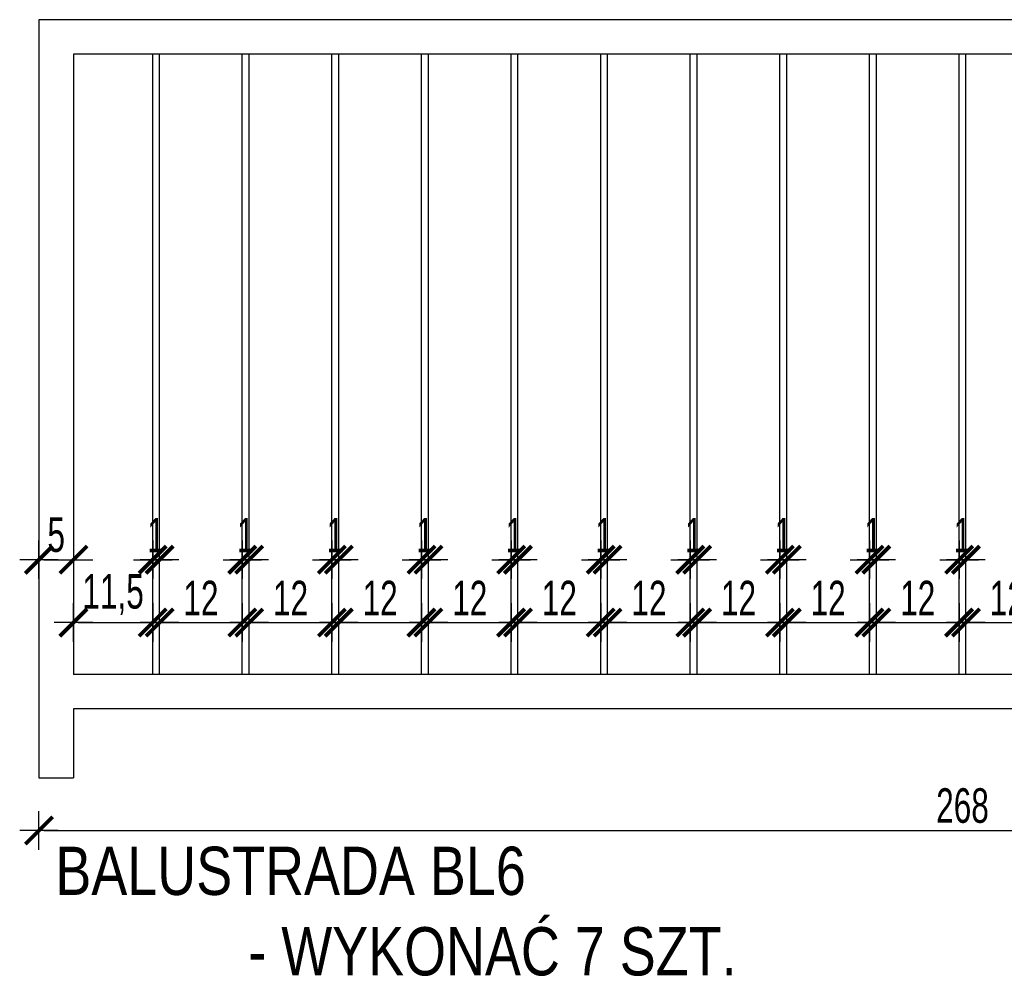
# Model space of a CAD drawing. Header units: millimetres. Extents: x 110792 to 170831, y 17890 to 25890.
# Tile 32 of 44: x 167902 to 168045, y 21159 to 21298. Entities that reach past the tile are written whole.
import ezdxf

# ---------------------------------------------------------------- set-up
doc = ezdxf.new("R2010")
doc.units = ezdxf.units.MM
doc.layers.get('DEFPOINTS').update_dxf_attribs({"lineweight": 9})
for name, color, linetype in [('_HSA_OPIS', 43, 'Continuous'), ('_HSA_WIDOKOWE_CIENKIE', 8, 'Continuous'), ('_HSA_WYM_20', 141, 'Continuous'), ('_HSA_ŚCIANY_CIENKIE', 2, 'Continuous')]:
    doc.layers.add(name, color=color, linetype=linetype)
doc.styles.add('ARIAL_20', font='Arial Narrow.ttf', dxfattribs={"width": 0.8, "height": 5})
doc.styles.add('ARIAL_30', font='Arial.ttf', dxfattribs={"width": 0.8, "height": 7})
doc.dimstyles.new('WYM_WEWN_20', dxfattribs={"dimscale": 0.7, "dimtxt": 5, "dimasz": 1, "dimexe": 10, "dimexo": 0, "dimgap": 1.5, "dimtad": 1, "dimdec": 1, "dimrnd": 1e-05, "dimtxsty": 'ARIAL_20', "dimblk": 'Wym-03', "dimcen": 0, "dimdle": 10, "dimse1": 1, "dimse2": 1, "dimclrt": 256, "dimazin": 2, "dimtfac": 1, "dimtdec": 1, "dimtix": 1, "dimtmove": 2, "dimatfit": 0, "dimfxl": 1, "dimtolj": 1, "dimtzin": 0, "dimarcsym": 0})

# ---------------------------------------------------------------- blocks, each defined once
blk = doc.blocks.new('Wym-03')
for p, q in [((0, 4), (0, -4)), ((-4, 0), (4, 0))]:
    blk.add_line(p, q)
blk.add_lwpolyline([(-2.83, -2.83, 0.8, 0.8, 0), (2.83, 2.83, 0.05, 0.05, 0)], format="xyseb")
blk = doc.blocks.new('*D415')
at = {"layer": '_HSA_WYM_20', "color": 0, "lineweight": -2, "transparency": 16777216}
blk.add_line((167905.81, 21180.68), (168172.41, 21180.68), dxfattribs=at)
at = {"layer": 'DEFPOINTS', "color": 0, "transparency": 16777216}
for p in [(167905.11, 21188.32), (168173.11, 21188.32), (168173.11, 21180.68)]:
    blk.add_point(p, dxfattribs=at)
at = {"layer": '_HSA_WYM_20', "color": 0, "lineweight": -2, "transparency": 16777216, "xscale": 0.7, "yscale": 0.7, "zscale": 0.7, "rotation": 180}
blk.add_blockref('Wym-03', (167905.11, 21180.68), dxfattribs=at)
at = {"layer": '_HSA_WYM_20', "color": 0, "lineweight": -2, "transparency": 16777216, "xscale": 0.7, "yscale": 0.7, "zscale": 0.7}
blk.add_blockref('Wym-03', (168173.11, 21180.68), dxfattribs=at)
at = {"layer": '_HSA_WYM_20', "transparency": 16777216, "insert": (168039.11, 21184.28), "char_height": 5, "attachment_point": 5, "style": 'ARIAL_20'}
blk.add_mtext('\\A1;268', dxfattribs=at)
blk = doc.blocks.new('*D464')
at = {"layer": '_HSA_WYM_20', "color": 0, "lineweight": -2, "transparency": 16777216}
blk.add_line((167905.81, 21219.98), (167909.41, 21219.98), dxfattribs=at)
at = {"layer": 'DEFPOINTS', "color": 0, "transparency": 16777216}
for p in [(167910.11, 21219.98), (167905.11, 21203.32), (167910.11, 21203.32)]:
    blk.add_point(p, dxfattribs=at)
at = {"layer": '_HSA_WYM_20', "color": 0, "lineweight": -2, "transparency": 16777216, "xscale": 0.7, "yscale": 0.7, "zscale": 0.7, "rotation": 180}
blk.add_blockref('Wym-03', (167905.11, 21219.98), dxfattribs=at)
at = {"layer": '_HSA_WYM_20', "color": 0, "lineweight": -2, "transparency": 16777216, "xscale": 0.7, "yscale": 0.7, "zscale": 0.7}
blk.add_blockref('Wym-03', (167910.11, 21219.98), dxfattribs=at)
at = {"layer": '_HSA_WYM_20', "transparency": 16777216, "insert": (167907.61, 21223.58), "char_height": 5, "attachment_point": 5, "style": 'ARIAL_20'}
blk.add_mtext('\\A1;5', dxfattribs=at)
blk = doc.blocks.new('*D465')
at = {"layer": '_HSA_WYM_20', "color": 0, "lineweight": -2, "transparency": 16777216}
for p, q in [((167920.91, 21219.98), (167920.21, 21219.98)), ((167921.61, 21219.98), (167922.61, 21219.98)), ((167923.31, 21219.98), (167924.01, 21219.98))]:
    blk.add_line(p, q, dxfattribs=at)
at = {"layer": 'DEFPOINTS', "color": 0, "transparency": 16777216}
for p in [(167922.61, 21219.98), (167921.61, 21203.32), (167922.61, 21203.32)]:
    blk.add_point(p, dxfattribs=at)
at = {"layer": '_HSA_WYM_20', "color": 0, "lineweight": -2, "transparency": 16777216, "xscale": 0.7, "yscale": 0.7, "zscale": 0.7}
blk.add_blockref('Wym-03', (167921.61, 21219.98), dxfattribs=at)
at = {"layer": '_HSA_WYM_20', "color": 0, "lineweight": -2, "transparency": 16777216, "xscale": 0.7, "yscale": 0.7, "zscale": 0.7, "rotation": 180}
blk.add_blockref('Wym-03', (167922.61, 21219.98), dxfattribs=at)
at = {"layer": '_HSA_WYM_20', "transparency": 16777216, "insert": (167922.11, 21223.55), "char_height": 5, "attachment_point": 5, "style": 'ARIAL_20'}
blk.add_mtext('\\A1;1', dxfattribs=at)
blk = doc.blocks.new('*D466')
at = {"layer": '_HSA_WYM_20', "color": 0, "lineweight": -2, "transparency": 16777216}
blk.add_line((167910.81, 21210.86), (167920.91, 21210.86), dxfattribs=at)
at = {"layer": 'DEFPOINTS', "color": 0, "transparency": 16777216}
for p in [(167921.61, 21210.86), (167910.11, 21203.32), (167921.61, 21203.32)]:
    blk.add_point(p, dxfattribs=at)
at = {"layer": '_HSA_WYM_20', "color": 0, "lineweight": -2, "transparency": 16777216, "xscale": 0.7, "yscale": 0.7, "zscale": 0.7, "rotation": 180}
blk.add_blockref('Wym-03', (167910.11, 21210.86), dxfattribs=at)
at = {"layer": '_HSA_WYM_20', "color": 0, "lineweight": -2, "transparency": 16777216, "xscale": 0.7, "yscale": 0.7, "zscale": 0.7}
blk.add_blockref('Wym-03', (167921.61, 21210.86), dxfattribs=at)
at = {"layer": '_HSA_WYM_20', "transparency": 16777216, "insert": (167915.86, 21214.92), "char_height": 5, "attachment_point": 5, "style": 'ARIAL_20'}
blk.add_mtext('\\A1;11,5', dxfattribs=at)
blk = doc.blocks.new('*D467')
at = {"layer": '_HSA_WYM_20', "color": 0, "lineweight": -2, "transparency": 16777216}
blk.add_line((167923.31, 21210.86), (167933.91, 21210.86), dxfattribs=at)
at = {"layer": 'DEFPOINTS', "color": 0, "transparency": 16777216}
for p in [(167934.61, 21210.86), (167922.61, 21203.32), (167934.61, 21203.32)]:
    blk.add_point(p, dxfattribs=at)
at = {"layer": '_HSA_WYM_20', "color": 0, "lineweight": -2, "transparency": 16777216, "xscale": 0.7, "yscale": 0.7, "zscale": 0.7, "rotation": 180}
blk.add_blockref('Wym-03', (167922.61, 21210.86), dxfattribs=at)
at = {"layer": '_HSA_WYM_20', "color": 0, "lineweight": -2, "transparency": 16777216, "xscale": 0.7, "yscale": 0.7, "zscale": 0.7}
blk.add_blockref('Wym-03', (167934.61, 21210.86), dxfattribs=at)
at = {"layer": '_HSA_WYM_20', "transparency": 16777216, "insert": (167928.61, 21214.42), "char_height": 5, "attachment_point": 5, "style": 'ARIAL_20'}
blk.add_mtext('\\A1;12', dxfattribs=at)
blk = doc.blocks.new('*D468')
at = {"layer": '_HSA_WYM_20', "color": 0, "lineweight": -2, "transparency": 16777216}
for p, q in [((167933.91, 21219.98), (167933.21, 21219.98)), ((167934.61, 21219.98), (167935.61, 21219.98)), ((167936.31, 21219.98), (167937.01, 21219.98))]:
    blk.add_line(p, q, dxfattribs=at)
at = {"layer": 'DEFPOINTS', "color": 0, "transparency": 16777216}
for p in [(167935.61, 21219.98), (167934.61, 21203.32), (167935.61, 21203.32)]:
    blk.add_point(p, dxfattribs=at)
at = {"layer": '_HSA_WYM_20', "color": 0, "lineweight": -2, "transparency": 16777216, "xscale": 0.7, "yscale": 0.7, "zscale": 0.7}
blk.add_blockref('Wym-03', (167934.61, 21219.98), dxfattribs=at)
at = {"layer": '_HSA_WYM_20', "color": 0, "lineweight": -2, "transparency": 16777216, "xscale": 0.7, "yscale": 0.7, "zscale": 0.7, "rotation": 180}
blk.add_blockref('Wym-03', (167935.61, 21219.98), dxfattribs=at)
at = {"layer": '_HSA_WYM_20', "transparency": 16777216, "insert": (167935.11, 21223.55), "char_height": 5, "attachment_point": 5, "style": 'ARIAL_20'}
blk.add_mtext('\\A1;1', dxfattribs=at)
blk = doc.blocks.new('*D469')
at = {"layer": '_HSA_WYM_20', "color": 0, "lineweight": -2, "transparency": 16777216}
blk.add_line((167936.31, 21210.86), (167946.91, 21210.86), dxfattribs=at)
at = {"layer": 'DEFPOINTS', "color": 0, "transparency": 16777216}
for p in [(167947.61, 21210.86), (167935.61, 21203.32), (167947.61, 21203.32)]:
    blk.add_point(p, dxfattribs=at)
at = {"layer": '_HSA_WYM_20', "color": 0, "lineweight": -2, "transparency": 16777216, "xscale": 0.7, "yscale": 0.7, "zscale": 0.7, "rotation": 180}
blk.add_blockref('Wym-03', (167935.61, 21210.86), dxfattribs=at)
at = {"layer": '_HSA_WYM_20', "color": 0, "lineweight": -2, "transparency": 16777216, "xscale": 0.7, "yscale": 0.7, "zscale": 0.7}
blk.add_blockref('Wym-03', (167947.61, 21210.86), dxfattribs=at)
at = {"layer": '_HSA_WYM_20', "transparency": 16777216, "insert": (167941.61, 21214.42), "char_height": 5, "attachment_point": 5, "style": 'ARIAL_20'}
blk.add_mtext('\\A1;12', dxfattribs=at)
blk = doc.blocks.new('*D470')
at = {"layer": '_HSA_WYM_20', "color": 0, "lineweight": -2, "transparency": 16777216}
for p, q in [((167946.91, 21219.98), (167946.21, 21219.98)), ((167947.61, 21219.98), (167948.61, 21219.98)), ((167949.31, 21219.98), (167950.01, 21219.98))]:
    blk.add_line(p, q, dxfattribs=at)
at = {"layer": 'DEFPOINTS', "color": 0, "transparency": 16777216}
for p in [(167948.61, 21219.98), (167947.61, 21203.32), (167948.61, 21203.32)]:
    blk.add_point(p, dxfattribs=at)
at = {"layer": '_HSA_WYM_20', "color": 0, "lineweight": -2, "transparency": 16777216, "xscale": 0.7, "yscale": 0.7, "zscale": 0.7}
blk.add_blockref('Wym-03', (167947.61, 21219.98), dxfattribs=at)
at = {"layer": '_HSA_WYM_20', "color": 0, "lineweight": -2, "transparency": 16777216, "xscale": 0.7, "yscale": 0.7, "zscale": 0.7, "rotation": 180}
blk.add_blockref('Wym-03', (167948.61, 21219.98), dxfattribs=at)
at = {"layer": '_HSA_WYM_20', "transparency": 16777216, "insert": (167948.11, 21223.55), "char_height": 5, "attachment_point": 5, "style": 'ARIAL_20'}
blk.add_mtext('\\A1;1', dxfattribs=at)
blk = doc.blocks.new('*D471')
at = {"layer": '_HSA_WYM_20', "color": 0, "lineweight": -2, "transparency": 16777216}
blk.add_line((167949.31, 21210.86), (167959.91, 21210.86), dxfattribs=at)
at = {"layer": 'DEFPOINTS', "color": 0, "transparency": 16777216}
for p in [(167960.61, 21210.86), (167948.61, 21203.32), (167960.61, 21203.32)]:
    blk.add_point(p, dxfattribs=at)
at = {"layer": '_HSA_WYM_20', "color": 0, "lineweight": -2, "transparency": 16777216, "xscale": 0.7, "yscale": 0.7, "zscale": 0.7, "rotation": 180}
blk.add_blockref('Wym-03', (167948.61, 21210.86), dxfattribs=at)
at = {"layer": '_HSA_WYM_20', "color": 0, "lineweight": -2, "transparency": 16777216, "xscale": 0.7, "yscale": 0.7, "zscale": 0.7}
blk.add_blockref('Wym-03', (167960.61, 21210.86), dxfattribs=at)
at = {"layer": '_HSA_WYM_20', "transparency": 16777216, "insert": (167954.61, 21214.42), "char_height": 5, "attachment_point": 5, "style": 'ARIAL_20'}
blk.add_mtext('\\A1;12', dxfattribs=at)
blk = doc.blocks.new('*D472')
at = {"layer": '_HSA_WYM_20', "color": 0, "lineweight": -2, "transparency": 16777216}
for p, q in [((167959.91, 21219.98), (167959.21, 21219.98)), ((167960.61, 21219.98), (167961.61, 21219.98)), ((167962.31, 21219.98), (167963.01, 21219.98))]:
    blk.add_line(p, q, dxfattribs=at)
at = {"layer": 'DEFPOINTS', "color": 0, "transparency": 16777216}
for p in [(167961.61, 21219.98), (167960.61, 21203.32), (167961.61, 21203.32)]:
    blk.add_point(p, dxfattribs=at)
at = {"layer": '_HSA_WYM_20', "color": 0, "lineweight": -2, "transparency": 16777216, "xscale": 0.7, "yscale": 0.7, "zscale": 0.7}
blk.add_blockref('Wym-03', (167960.61, 21219.98), dxfattribs=at)
at = {"layer": '_HSA_WYM_20', "color": 0, "lineweight": -2, "transparency": 16777216, "xscale": 0.7, "yscale": 0.7, "zscale": 0.7, "rotation": 180}
blk.add_blockref('Wym-03', (167961.61, 21219.98), dxfattribs=at)
at = {"layer": '_HSA_WYM_20', "transparency": 16777216, "insert": (167961.11, 21223.55), "char_height": 5, "attachment_point": 5, "style": 'ARIAL_20'}
blk.add_mtext('\\A1;1', dxfattribs=at)
blk = doc.blocks.new('*D473')
at = {"layer": '_HSA_WYM_20', "color": 0, "lineweight": -2, "transparency": 16777216}
blk.add_line((167962.31, 21210.86), (167972.91, 21210.86), dxfattribs=at)
at = {"layer": 'DEFPOINTS', "color": 0, "transparency": 16777216}
for p in [(167973.61, 21210.86), (167961.61, 21203.32), (167973.61, 21203.32)]:
    blk.add_point(p, dxfattribs=at)
at = {"layer": '_HSA_WYM_20', "color": 0, "lineweight": -2, "transparency": 16777216, "xscale": 0.7, "yscale": 0.7, "zscale": 0.7, "rotation": 180}
blk.add_blockref('Wym-03', (167961.61, 21210.86), dxfattribs=at)
at = {"layer": '_HSA_WYM_20', "color": 0, "lineweight": -2, "transparency": 16777216, "xscale": 0.7, "yscale": 0.7, "zscale": 0.7}
blk.add_blockref('Wym-03', (167973.61, 21210.86), dxfattribs=at)
at = {"layer": '_HSA_WYM_20', "transparency": 16777216, "insert": (167967.61, 21214.42), "char_height": 5, "attachment_point": 5, "style": 'ARIAL_20'}
blk.add_mtext('\\A1;12', dxfattribs=at)
blk = doc.blocks.new('*D474')
at = {"layer": '_HSA_WYM_20', "color": 0, "lineweight": -2, "transparency": 16777216}
for p, q in [((167972.91, 21219.98), (167972.21, 21219.98)), ((167973.61, 21219.98), (167974.61, 21219.98)), ((167975.31, 21219.98), (167976.01, 21219.98))]:
    blk.add_line(p, q, dxfattribs=at)
at = {"layer": 'DEFPOINTS', "color": 0, "transparency": 16777216}
for p in [(167974.61, 21219.98), (167973.61, 21203.32), (167974.61, 21203.32)]:
    blk.add_point(p, dxfattribs=at)
at = {"layer": '_HSA_WYM_20', "color": 0, "lineweight": -2, "transparency": 16777216, "xscale": 0.7, "yscale": 0.7, "zscale": 0.7}
blk.add_blockref('Wym-03', (167973.61, 21219.98), dxfattribs=at)
at = {"layer": '_HSA_WYM_20', "color": 0, "lineweight": -2, "transparency": 16777216, "xscale": 0.7, "yscale": 0.7, "zscale": 0.7, "rotation": 180}
blk.add_blockref('Wym-03', (167974.61, 21219.98), dxfattribs=at)
at = {"layer": '_HSA_WYM_20', "transparency": 16777216, "insert": (167974.11, 21223.55), "char_height": 5, "attachment_point": 5, "style": 'ARIAL_20'}
blk.add_mtext('\\A1;1', dxfattribs=at)
blk = doc.blocks.new('*D475')
at = {"layer": '_HSA_WYM_20', "color": 0, "lineweight": -2, "transparency": 16777216}
blk.add_line((167975.31, 21210.86), (167985.91, 21210.86), dxfattribs=at)
at = {"layer": 'DEFPOINTS', "color": 0, "transparency": 16777216}
for p in [(167986.61, 21210.86), (167974.61, 21203.32), (167986.61, 21203.32)]:
    blk.add_point(p, dxfattribs=at)
at = {"layer": '_HSA_WYM_20', "color": 0, "lineweight": -2, "transparency": 16777216, "xscale": 0.7, "yscale": 0.7, "zscale": 0.7, "rotation": 180}
blk.add_blockref('Wym-03', (167974.61, 21210.86), dxfattribs=at)
at = {"layer": '_HSA_WYM_20', "color": 0, "lineweight": -2, "transparency": 16777216, "xscale": 0.7, "yscale": 0.7, "zscale": 0.7}
blk.add_blockref('Wym-03', (167986.61, 21210.86), dxfattribs=at)
at = {"layer": '_HSA_WYM_20', "transparency": 16777216, "insert": (167980.61, 21214.42), "char_height": 5, "attachment_point": 5, "style": 'ARIAL_20'}
blk.add_mtext('\\A1;12', dxfattribs=at)
blk = doc.blocks.new('*D476')
at = {"layer": '_HSA_WYM_20', "color": 0, "lineweight": -2, "transparency": 16777216}
for p, q in [((167985.91, 21219.98), (167985.21, 21219.98)), ((167986.61, 21219.98), (167987.61, 21219.98)), ((167988.31, 21219.98), (167989.01, 21219.98))]:
    blk.add_line(p, q, dxfattribs=at)
at = {"layer": 'DEFPOINTS', "color": 0, "transparency": 16777216}
for p in [(167987.61, 21219.98), (167986.61, 21203.32), (167987.61, 21203.32)]:
    blk.add_point(p, dxfattribs=at)
at = {"layer": '_HSA_WYM_20', "color": 0, "lineweight": -2, "transparency": 16777216, "xscale": 0.7, "yscale": 0.7, "zscale": 0.7}
blk.add_blockref('Wym-03', (167986.61, 21219.98), dxfattribs=at)
at = {"layer": '_HSA_WYM_20', "color": 0, "lineweight": -2, "transparency": 16777216, "xscale": 0.7, "yscale": 0.7, "zscale": 0.7, "rotation": 180}
blk.add_blockref('Wym-03', (167987.61, 21219.98), dxfattribs=at)
at = {"layer": '_HSA_WYM_20', "transparency": 16777216, "insert": (167987.11, 21223.55), "char_height": 5, "attachment_point": 5, "style": 'ARIAL_20'}
blk.add_mtext('\\A1;1', dxfattribs=at)
blk = doc.blocks.new('*D477')
at = {"layer": '_HSA_WYM_20', "color": 0, "lineweight": -2, "transparency": 16777216}
blk.add_line((167988.31, 21210.86), (167998.91, 21210.86), dxfattribs=at)
at = {"layer": 'DEFPOINTS', "color": 0, "transparency": 16777216}
for p in [(167999.61, 21210.86), (167987.61, 21203.32), (167999.61, 21203.32)]:
    blk.add_point(p, dxfattribs=at)
at = {"layer": '_HSA_WYM_20', "color": 0, "lineweight": -2, "transparency": 16777216, "xscale": 0.7, "yscale": 0.7, "zscale": 0.7, "rotation": 180}
blk.add_blockref('Wym-03', (167987.61, 21210.86), dxfattribs=at)
at = {"layer": '_HSA_WYM_20', "color": 0, "lineweight": -2, "transparency": 16777216, "xscale": 0.7, "yscale": 0.7, "zscale": 0.7}
blk.add_blockref('Wym-03', (167999.61, 21210.86), dxfattribs=at)
at = {"layer": '_HSA_WYM_20', "transparency": 16777216, "insert": (167993.61, 21214.42), "char_height": 5, "attachment_point": 5, "style": 'ARIAL_20'}
blk.add_mtext('\\A1;12', dxfattribs=at)
blk = doc.blocks.new('*D478')
at = {"layer": '_HSA_WYM_20', "color": 0, "lineweight": -2, "transparency": 16777216}
for p, q in [((167998.91, 21219.98), (167998.21, 21219.98)), ((167999.61, 21219.98), (168000.61, 21219.98)), ((168001.31, 21219.98), (168002.01, 21219.98))]:
    blk.add_line(p, q, dxfattribs=at)
at = {"layer": 'DEFPOINTS', "color": 0, "transparency": 16777216}
for p in [(168000.61, 21219.98), (167999.61, 21203.32), (168000.61, 21203.32)]:
    blk.add_point(p, dxfattribs=at)
at = {"layer": '_HSA_WYM_20', "color": 0, "lineweight": -2, "transparency": 16777216, "xscale": 0.7, "yscale": 0.7, "zscale": 0.7}
blk.add_blockref('Wym-03', (167999.61, 21219.98), dxfattribs=at)
at = {"layer": '_HSA_WYM_20', "color": 0, "lineweight": -2, "transparency": 16777216, "xscale": 0.7, "yscale": 0.7, "zscale": 0.7, "rotation": 180}
blk.add_blockref('Wym-03', (168000.61, 21219.98), dxfattribs=at)
at = {"layer": '_HSA_WYM_20', "transparency": 16777216, "insert": (168000.11, 21223.55), "char_height": 5, "attachment_point": 5, "style": 'ARIAL_20'}
blk.add_mtext('\\A1;1', dxfattribs=at)
blk = doc.blocks.new('*D479')
at = {"layer": '_HSA_WYM_20', "color": 0, "lineweight": -2, "transparency": 16777216}
blk.add_line((168001.31, 21210.86), (168011.91, 21210.86), dxfattribs=at)
at = {"layer": 'DEFPOINTS', "color": 0, "transparency": 16777216}
for p in [(168012.61, 21210.86), (168000.61, 21203.32), (168012.61, 21203.32)]:
    blk.add_point(p, dxfattribs=at)
at = {"layer": '_HSA_WYM_20', "color": 0, "lineweight": -2, "transparency": 16777216, "xscale": 0.7, "yscale": 0.7, "zscale": 0.7, "rotation": 180}
blk.add_blockref('Wym-03', (168000.61, 21210.86), dxfattribs=at)
at = {"layer": '_HSA_WYM_20', "color": 0, "lineweight": -2, "transparency": 16777216, "xscale": 0.7, "yscale": 0.7, "zscale": 0.7}
blk.add_blockref('Wym-03', (168012.61, 21210.86), dxfattribs=at)
at = {"layer": '_HSA_WYM_20', "transparency": 16777216, "insert": (168006.61, 21214.42), "char_height": 5, "attachment_point": 5, "style": 'ARIAL_20'}
blk.add_mtext('\\A1;12', dxfattribs=at)
blk = doc.blocks.new('*D480')
at = {"layer": '_HSA_WYM_20', "color": 0, "lineweight": -2, "transparency": 16777216}
for p, q in [((168011.91, 21219.98), (168011.21, 21219.98)), ((168012.61, 21219.98), (168013.61, 21219.98)), ((168014.31, 21219.98), (168015.01, 21219.98))]:
    blk.add_line(p, q, dxfattribs=at)
at = {"layer": 'DEFPOINTS', "color": 0, "transparency": 16777216}
for p in [(168013.61, 21219.98), (168012.61, 21203.32), (168013.61, 21203.32)]:
    blk.add_point(p, dxfattribs=at)
at = {"layer": '_HSA_WYM_20', "color": 0, "lineweight": -2, "transparency": 16777216, "xscale": 0.7, "yscale": 0.7, "zscale": 0.7}
blk.add_blockref('Wym-03', (168012.61, 21219.98), dxfattribs=at)
at = {"layer": '_HSA_WYM_20', "color": 0, "lineweight": -2, "transparency": 16777216, "xscale": 0.7, "yscale": 0.7, "zscale": 0.7, "rotation": 180}
blk.add_blockref('Wym-03', (168013.61, 21219.98), dxfattribs=at)
at = {"layer": '_HSA_WYM_20', "transparency": 16777216, "insert": (168013.11, 21223.55), "char_height": 5, "attachment_point": 5, "style": 'ARIAL_20'}
blk.add_mtext('\\A1;1', dxfattribs=at)
blk = doc.blocks.new('*D481')
at = {"layer": '_HSA_WYM_20', "color": 0, "lineweight": -2, "transparency": 16777216}
blk.add_line((168014.31, 21210.86), (168024.91, 21210.86), dxfattribs=at)
at = {"layer": 'DEFPOINTS', "color": 0, "transparency": 16777216}
for p in [(168025.61, 21210.86), (168013.61, 21203.32), (168025.61, 21203.32)]:
    blk.add_point(p, dxfattribs=at)
at = {"layer": '_HSA_WYM_20', "color": 0, "lineweight": -2, "transparency": 16777216, "xscale": 0.7, "yscale": 0.7, "zscale": 0.7, "rotation": 180}
blk.add_blockref('Wym-03', (168013.61, 21210.86), dxfattribs=at)
at = {"layer": '_HSA_WYM_20', "color": 0, "lineweight": -2, "transparency": 16777216, "xscale": 0.7, "yscale": 0.7, "zscale": 0.7}
blk.add_blockref('Wym-03', (168025.61, 21210.86), dxfattribs=at)
at = {"layer": '_HSA_WYM_20', "transparency": 16777216, "insert": (168019.61, 21214.42), "char_height": 5, "attachment_point": 5, "style": 'ARIAL_20'}
blk.add_mtext('\\A1;12', dxfattribs=at)
blk = doc.blocks.new('*D482')
at = {"layer": '_HSA_WYM_20', "color": 0, "lineweight": -2, "transparency": 16777216}
for p, q in [((168024.91, 21219.98), (168024.21, 21219.98)), ((168025.61, 21219.98), (168026.61, 21219.98)), ((168027.31, 21219.98), (168028.01, 21219.98))]:
    blk.add_line(p, q, dxfattribs=at)
at = {"layer": 'DEFPOINTS', "color": 0, "transparency": 16777216}
for p in [(168026.61, 21219.98), (168025.61, 21203.32), (168026.61, 21203.32)]:
    blk.add_point(p, dxfattribs=at)
at = {"layer": '_HSA_WYM_20', "color": 0, "lineweight": -2, "transparency": 16777216, "xscale": 0.7, "yscale": 0.7, "zscale": 0.7}
blk.add_blockref('Wym-03', (168025.61, 21219.98), dxfattribs=at)
at = {"layer": '_HSA_WYM_20', "color": 0, "lineweight": -2, "transparency": 16777216, "xscale": 0.7, "yscale": 0.7, "zscale": 0.7, "rotation": 180}
blk.add_blockref('Wym-03', (168026.61, 21219.98), dxfattribs=at)
at = {"layer": '_HSA_WYM_20', "transparency": 16777216, "insert": (168026.11, 21223.55), "char_height": 5, "attachment_point": 5, "style": 'ARIAL_20'}
blk.add_mtext('\\A1;1', dxfattribs=at)
blk = doc.blocks.new('*D483')
at = {"layer": '_HSA_WYM_20', "color": 0, "lineweight": -2, "transparency": 16777216}
blk.add_line((168027.31, 21210.86), (168037.91, 21210.86), dxfattribs=at)
at = {"layer": 'DEFPOINTS', "color": 0, "transparency": 16777216}
for p in [(168038.61, 21210.86), (168026.61, 21203.32), (168038.61, 21203.32)]:
    blk.add_point(p, dxfattribs=at)
at = {"layer": '_HSA_WYM_20', "color": 0, "lineweight": -2, "transparency": 16777216, "xscale": 0.7, "yscale": 0.7, "zscale": 0.7, "rotation": 180}
blk.add_blockref('Wym-03', (168026.61, 21210.86), dxfattribs=at)
at = {"layer": '_HSA_WYM_20', "color": 0, "lineweight": -2, "transparency": 16777216, "xscale": 0.7, "yscale": 0.7, "zscale": 0.7}
blk.add_blockref('Wym-03', (168038.61, 21210.86), dxfattribs=at)
at = {"layer": '_HSA_WYM_20', "transparency": 16777216, "insert": (168032.61, 21214.42), "char_height": 5, "attachment_point": 5, "style": 'ARIAL_20'}
blk.add_mtext('\\A1;12', dxfattribs=at)
blk = doc.blocks.new('*D484')
at = {"layer": '_HSA_WYM_20', "color": 0, "lineweight": -2, "transparency": 16777216}
for p, q in [((168037.91, 21219.98), (168037.21, 21219.98)), ((168038.61, 21219.98), (168039.61, 21219.98)), ((168040.31, 21219.98), (168041.01, 21219.98))]:
    blk.add_line(p, q, dxfattribs=at)
at = {"layer": 'DEFPOINTS', "color": 0, "transparency": 16777216}
for p in [(168039.61, 21219.98), (168038.61, 21203.32), (168039.61, 21203.32)]:
    blk.add_point(p, dxfattribs=at)
at = {"layer": '_HSA_WYM_20', "color": 0, "lineweight": -2, "transparency": 16777216, "xscale": 0.7, "yscale": 0.7, "zscale": 0.7}
blk.add_blockref('Wym-03', (168038.61, 21219.98), dxfattribs=at)
at = {"layer": '_HSA_WYM_20', "color": 0, "lineweight": -2, "transparency": 16777216, "xscale": 0.7, "yscale": 0.7, "zscale": 0.7, "rotation": 180}
blk.add_blockref('Wym-03', (168039.61, 21219.98), dxfattribs=at)
at = {"layer": '_HSA_WYM_20', "transparency": 16777216, "insert": (168039.11, 21223.55), "char_height": 5, "attachment_point": 5, "style": 'ARIAL_20'}
blk.add_mtext('\\A1;1', dxfattribs=at)
blk = doc.blocks.new('*D485')
at = {"layer": '_HSA_WYM_20', "color": 0, "lineweight": -2, "transparency": 16777216}
blk.add_line((168040.31, 21210.86), (168050.91, 21210.86), dxfattribs=at)
at = {"layer": 'DEFPOINTS', "color": 0, "transparency": 16777216}
for p in [(168051.61, 21210.86), (168039.61, 21203.32), (168051.61, 21203.32)]:
    blk.add_point(p, dxfattribs=at)
at = {"layer": '_HSA_WYM_20', "color": 0, "lineweight": -2, "transparency": 16777216, "xscale": 0.7, "yscale": 0.7, "zscale": 0.7, "rotation": 180}
blk.add_blockref('Wym-03', (168039.61, 21210.86), dxfattribs=at)
at = {"layer": '_HSA_WYM_20', "color": 0, "lineweight": -2, "transparency": 16777216, "xscale": 0.7, "yscale": 0.7, "zscale": 0.7}
blk.add_blockref('Wym-03', (168051.61, 21210.86), dxfattribs=at)
at = {"layer": '_HSA_WYM_20', "transparency": 16777216, "insert": (168045.61, 21214.42), "char_height": 5, "attachment_point": 5, "style": 'ARIAL_20'}
blk.add_mtext('\\A1;12', dxfattribs=at)

msp = doc.modelspace()

# ---------------------------------------------------------------- linework, layer by layer
at = {"layer": '_HSA_WIDOKOWE_CIENKIE'}
for p, q in [((167921.61, 21203.32), (167921.61, 21293.32)), ((167922.61, 21203.32), (167922.61, 21293.32)), ((167934.61, 21203.32), (167934.61, 21293.32)), ((167935.61, 21203.32), (167935.61, 21293.32)), ((167947.61, 21203.32), (167947.61, 21293.32)), ((167948.61, 21203.32), (167948.61, 21293.32)), ((167960.61, 21203.32), (167960.61, 21293.32)), ((167961.61, 21203.32), (167961.61, 21293.32)), ((167973.61, 21203.32), (167973.61, 21293.32)), ((167974.61, 21203.32), (167974.61, 21293.32)), ((167986.61, 21203.32), (167986.61, 21293.32)), ((167987.61, 21203.32), (167987.61, 21293.32)), ((167999.61, 21203.32), (167999.61, 21293.32)), ((168000.61, 21203.32), (168000.61, 21293.32)), ((168012.61, 21203.32), (168012.61, 21293.32)), ((168013.61, 21203.32), (168013.61, 21293.32)), ((168025.61, 21203.32), (168025.61, 21293.32)), ((168026.61, 21203.32), (168026.61, 21293.32)), ((168038.61, 21203.32), (168038.61, 21293.32)), ((168039.61, 21203.32), (168039.61, 21293.32))]:
    msp.add_line(p, q, dxfattribs=at)
at = {"layer": '_HSA_ŚCIANY_CIENKIE', "ltscale": 10}
for p, q in [((168173.11, 21298.32), (167905.11, 21298.32)), ((167905.11, 21298.32), (167905.11, 21188.32)), ((168168.11, 21293.32), (167910.11, 21293.32)), ((167910.11, 21293.32), (167910.11, 21203.32)), ((168168.11, 21203.32), (167910.11, 21203.32)), ((168168.11, 21198.32), (167910.11, 21198.32)), ((167910.11, 21198.32), (167910.11, 21188.32)), ((167905.11, 21188.32), (167910.11, 21188.32))]:
    msp.add_line(p, q, dxfattribs=at)

# ---------------------------------------------------------------- texts
at = {"layer": '_HSA_OPIS', "insert": (167907.49, 21178.34), "char_height": 7, "attachment_point": 1, "style": 'ARIAL_30'}
msp.add_mtext_dynamic_manual_height_columns('BALUSTRADA BL6\\P^I- WYKONAĆ 7 SZT.', width=122.8597, gutter_width=50, heights=[0], dxfattribs=at)

# ---------------------------------------------------------------- dimensions: what is measured, and where the dimension line sits
at = {"layer": '_HSA_WYM_20'}
for p1, p2, distance, picture, middle in [((167905.11, 21203.32), (167910.11, 21203.32), 16.67, '*D464', (167907.61, 21223.58)), ((167921.61, 21203.32), (167922.61, 21203.32), 16.67, '*D465', (167922.11, 21223.55)), ((167934.61, 21203.32), (167935.61, 21203.32), 16.67, '*D468', (167935.11, 21223.55)), ((167947.61, 21203.32), (167948.61, 21203.32), 16.67, '*D470', (167948.11, 21223.55)), ((167960.61, 21203.32), (167961.61, 21203.32), 16.67, '*D472', (167961.11, 21223.55)), ((167973.61, 21203.32), (167974.61, 21203.32), 16.67, '*D474', (167974.11, 21223.55)), ((167986.61, 21203.32), (167987.61, 21203.32), 16.67, '*D476', (167987.11, 21223.55)), ((167999.61, 21203.32), (168000.61, 21203.32), 16.67, '*D478', (168000.11, 21223.55)), ((168012.61, 21203.32), (168013.61, 21203.32), 16.67, '*D480', (168013.11, 21223.55)), ((168025.61, 21203.32), (168026.61, 21203.32), 16.67, '*D482', (168026.11, 21223.55)), ((168038.61, 21203.32), (168039.61, 21203.32), 16.67, '*D484', (168039.11, 21223.55)), ((167910.11, 21203.32), (167921.61, 21203.32), 7.55, '*D466', (167915.86, 21214.92)), ((167922.61, 21203.32), (167934.61, 21203.32), 7.55, '*D467', (167928.61, 21214.42)), ((167935.61, 21203.32), (167947.61, 21203.32), 7.55, '*D469', (167941.61, 21214.42)), ((167948.61, 21203.32), (167960.61, 21203.32), 7.55, '*D471', (167954.61, 21214.42)), ((167961.61, 21203.32), (167973.61, 21203.32), 7.55, '*D473', (167967.61, 21214.42)), ((167974.61, 21203.32), (167986.61, 21203.32), 7.55, '*D475', (167980.61, 21214.42)), ((167987.61, 21203.32), (167999.61, 21203.32), 7.55, '*D477', (167993.61, 21214.42)), ((168000.61, 21203.32), (168012.61, 21203.32), 7.55, '*D479', (168006.61, 21214.42)), ((168013.61, 21203.32), (168025.61, 21203.32), 7.55, '*D481', (168019.61, 21214.42)), ((168026.61, 21203.32), (168038.61, 21203.32), 7.55, '*D483', (168032.61, 21214.42)), ((168039.61, 21203.32), (168051.61, 21203.32), 7.55, '*D485', (168045.61, 21214.42)), ((167905.11, 21188.32), (168173.11, 21188.32), -7.64, '*D415', (168039.11, 21184.28))]:
    dim = msp.add_aligned_dim(p1=p1, p2=p2, distance=distance, dimstyle='WYM_WEWN_20', dxfattribs=at)
    dim.commit()
    dim.dimension.update_dxf_attribs({"geometry": picture, "text_midpoint": middle})

doc.saveas('drawing.dxf')
